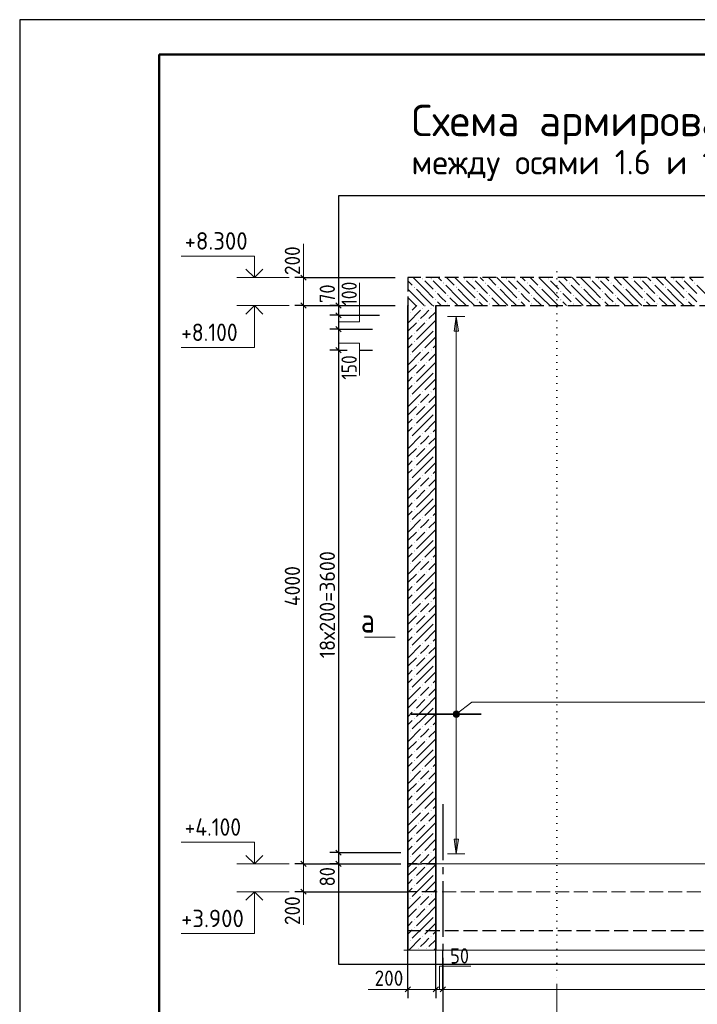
# Model space of a CAD drawing. Header units: millimetres. Extents: x 0 to 50400, y 0 to 35640.
# Tile 2 of 10: x 0 to 11657, y 18708 to 35640. Entities that reach past the tile are written whole.
import ezdxf

# ---------------------------------------------------------------- set-up
doc = ezdxf.new("R2010")
doc.units = ezdxf.units.MM
for name, pattern in [('______2', [324, 240, -84]), ('______5', [1320, 960, -120, 120, -120]), ('______9', [120, 0, -120])]:
    doc.linetypes.add(name, pattern=pattern)
for name, color, linetype, lineweight in [('Standard', 7, 'Continuous', 25), ('Высотные отметки', 7, 'Continuous', 25), ('ЖБ Перекрытие верхний уровень', 7, 'Continuous', 35), ('ЖБ Стена верхний уровень', 7, 'Continuous', 35), ('Заголовок чертежа', 7, 'Continuous', 25), ('Общий02', 7, 'Continuous', 18), ('Позиционная метка линия выноска', 7, 'Continuous', 13), ('Размерная линия_ общее', 7, 'Continuous', 13), ('Сечения символ', 7, 'Continuous', 25)]:
    doc.layers.add(name, color=color, linetype=linetype, lineweight=lineweight)
doc.layers.add('Оси', color=7, linetype='______5', true_color=0x656565)
doc.layers.add('Стена ДОП П-обр. неравн', color=7, linetype='Continuous', true_color=0xa0a0a0)
doc.layers.add('Размерная выноска', color=7, linetype='Continuous')
doc.styles.add('ISOCPEUR', font='txt')

msp = doc.modelspace()

# ---------------------------------------------------------------- hatches: boundary and pattern name
at = {"layer": 'ЖБ Перекрытие верхний уровень', "linetype": 'Continuous', "lineweight": 18, "transparency": 33554687}
for points in [[(6926, 31183), (6933, 31191), (6941, 31183), (6933, 31175)], [(7070, 31183), (7077, 31191), (7085, 31183), (7077, 31175)], [(7646, 31183), (7653, 31191), (7661, 31183), (7653, 31175)], [(7790, 31183), (7797, 31191), (7805, 31183), (7797, 31175)], [(8366, 31183), (8373, 31191), (8381, 31183), (8373, 31175)], [(8510, 31183), (8517, 31191), (8525, 31183), (8517, 31175)], [(9086, 31183), (9093, 31191), (9101, 31183), (9093, 31175)], [(9230, 31183), (9237, 31191), (9245, 31183), (9237, 31175)], [(9806, 31183), (9813, 31191), (9821, 31183), (9813, 31175)], [(9950, 31183), (9957, 31191), (9965, 31183), (9957, 31175)], [(10526, 31183), (10533, 31191), (10541, 31183), (10533, 31175)], [(10670, 31183), (10677, 31191), (10685, 31183), (10677, 31175)], [(11246, 31183), (11253, 31191), (11261, 31183), (11253, 31175)], [(11390, 31183), (11397, 31191), (11405, 31183), (11397, 31175)], [(6782, 31039), (6789, 31047), (6797, 31039), (6789, 31031)], [(7286, 31111), (7293, 31119), (7301, 31111), (7293, 31103)], [(7502, 31039), (7509, 31047), (7517, 31039), (7509, 31031)], [(8006, 31111), (8013, 31119), (8021, 31111), (8013, 31103)], [(8222, 31039), (8229, 31047), (8237, 31039), (8229, 31031)], [(8726, 31111), (8733, 31119), (8741, 31111), (8733, 31103)], [(8942, 31039), (8949, 31047), (8957, 31039), (8949, 31031)], [(9446, 31111), (9453, 31119), (9461, 31111), (9453, 31103)], [(9662, 31039), (9669, 31047), (9677, 31039), (9669, 31031)], [(10166, 31111), (10173, 31119), (10181, 31111), (10173, 31103)], [(10382, 31039), (10389, 31047), (10397, 31039), (10389, 31031)], [(10886, 31111), (10893, 31119), (10901, 31111), (10893, 31103)], [(11102, 31039), (11109, 31047), (11117, 31039), (11109, 31031)], [(11606, 31111), (11613, 31119), (11621, 31111), (11613, 31103)], [(7142, 30967), (7149, 30975), (7157, 30967), (7149, 30959)], [(7142, 30823), (7149, 30831), (7157, 30823), (7149, 30815)], [(7358, 30895), (7365, 30903), (7373, 30895), (7365, 30887)], [(7862, 30967), (7869, 30975), (7877, 30967), (7869, 30959)], [(7862, 30823), (7869, 30831), (7877, 30823), (7869, 30815)], [(8078, 30895), (8085, 30903), (8093, 30895), (8085, 30887)], [(8582, 30967), (8589, 30975), (8597, 30967), (8589, 30959)], [(8582, 30823), (8589, 30831), (8597, 30823), (8589, 30815)], [(8798, 30895), (8805, 30903), (8813, 30895), (8805, 30887)], [(9302, 30967), (9309, 30975), (9317, 30967), (9309, 30959)], [(9302, 30823), (9309, 30831), (9317, 30823), (9309, 30815)], [(9518, 30895), (9525, 30903), (9533, 30895), (9525, 30887)], [(10022, 30967), (10029, 30975), (10037, 30967), (10029, 30959)], [(10022, 30823), (10029, 30831), (10037, 30823), (10029, 30815)], [(10238, 30895), (10245, 30903), (10253, 30895), (10245, 30887)], [(10742, 30967), (10749, 30975), (10757, 30967), (10749, 30959)], [(10742, 30823), (10749, 30831), (10757, 30823), (10749, 30815)], [(10958, 30895), (10965, 30903), (10973, 30895), (10965, 30887)], [(11462, 30967), (11469, 30975), (11477, 30967), (11469, 30959)], [(11462, 30823), (11469, 30831), (11477, 30823), (11469, 30815)], [(7358, 30751), (7365, 30759), (7373, 30751), (7365, 30743)], [(8078, 30751), (8085, 30759), (8093, 30751), (8085, 30743)], [(8798, 30751), (8805, 30759), (8813, 30751), (8805, 30743)], [(9518, 30751), (9525, 30759), (9533, 30751), (9525, 30743)], [(10238, 30751), (10245, 30759), (10253, 30751), (10245, 30743)], [(10958, 30751), (10965, 30759), (10973, 30751), (10965, 30743)]]:
    msp.add_hatch(color=7, dxfattribs=at).paths.add_polyline_path(points, flags=16)
at = {"layer": 'ЖБ Стена верхний уровень', "linetype": 'Continuous', "lineweight": 18, "transparency": 33554687}
for points in [[(6927, 30679), (6933, 30685), (6939, 30679), (6933, 30673)], [(7071, 30679), (7077, 30685), (7083, 30679), (7077, 30673)], [(6711, 30607), (6717, 30613), (6723, 30607), (6717, 30601)], [(6855, 30463), (6861, 30469), (6867, 30463), (6861, 30457)], [(6999, 30463), (7005, 30469), (7011, 30463), (7005, 30457)], [(7143, 30319), (7149, 30325), (7155, 30319), (7149, 30313)], [(6783, 30247), (6789, 30253), (6795, 30247), (6789, 30241)], [(6783, 30103), (6789, 30109), (6795, 30103), (6789, 30097)], [(6711, 29887), (6717, 29893), (6723, 29887), (6717, 29881)], [(6927, 29959), (6933, 29965), (6939, 29959), (6933, 29953)], [(7071, 29959), (7077, 29965), (7083, 29959), (7077, 29953)], [(6855, 29743), (6861, 29749), (6867, 29743), (6861, 29737)], [(6999, 29743), (7005, 29749), (7011, 29743), (7005, 29737)], [(6783, 29527), (6789, 29533), (6795, 29527), (6789, 29521)], [(7143, 29599), (7149, 29605), (7155, 29599), (7149, 29593)], [(6783, 29383), (6789, 29389), (6795, 29383), (6789, 29377)], [(6711, 29167), (6717, 29173), (6723, 29167), (6717, 29161)], [(6927, 29239), (6933, 29245), (6939, 29239), (6933, 29233)], [(7071, 29239), (7077, 29245), (7083, 29239), (7077, 29233)], [(6855, 29023), (6861, 29029), (6867, 29023), (6861, 29017)], [(6999, 29023), (7005, 29029), (7011, 29023), (7005, 29017)], [(6783, 28807), (6789, 28813), (6795, 28807), (6789, 28801)], [(7143, 28879), (7149, 28885), (7155, 28879), (7149, 28873)], [(6783, 28663), (6789, 28669), (6795, 28663), (6789, 28657)], [(6711, 28447), (6717, 28453), (6723, 28447), (6717, 28441)], [(6927, 28519), (6933, 28525), (6939, 28519), (6933, 28513)], [(7071, 28519), (7077, 28525), (7083, 28519), (7077, 28513)], [(6855, 28303), (6861, 28309), (6867, 28303), (6861, 28297)], [(6999, 28303), (7005, 28309), (7011, 28303), (7005, 28297)], [(7143, 28159), (7149, 28165), (7155, 28159), (7149, 28153)], [(6783, 28087), (6789, 28093), (6795, 28087), (6789, 28081)], [(6783, 27943), (6789, 27949), (6795, 27943), (6789, 27937)], [(6927, 27799), (6933, 27805), (6939, 27799), (6933, 27793)], [(7071, 27799), (7077, 27805), (7083, 27799), (7077, 27793)], [(6711, 27727), (6717, 27733), (6723, 27727), (6717, 27721)], [(6855, 27583), (6861, 27589), (6867, 27583), (6861, 27577)], [(6999, 27583), (7005, 27589), (7011, 27583), (7005, 27577)], [(7143, 27439), (7149, 27445), (7155, 27439), (7149, 27433)], [(6783, 27367), (6789, 27373), (6795, 27367), (6789, 27361)], [(6783, 27223), (6789, 27229), (6795, 27223), (6789, 27217)], [(6711, 27007), (6717, 27013), (6723, 27007), (6717, 27001)], [(6927, 27079), (6933, 27085), (6939, 27079), (6933, 27073)], [(7071, 27079), (7077, 27085), (7083, 27079), (7077, 27073)], [(6855, 26863), (6861, 26869), (6867, 26863), (6861, 26857)], [(6999, 26863), (7005, 26869), (7011, 26863), (7005, 26857)], [(6783, 26647), (6789, 26653), (6795, 26647), (6789, 26641)], [(7143, 26719), (7149, 26725), (7155, 26719), (7149, 26713)], [(6783, 26503), (6789, 26509), (6795, 26503), (6789, 26497)], [(6711, 26287), (6717, 26293), (6723, 26287), (6717, 26281)], [(6927, 26359), (6933, 26365), (6939, 26359), (6933, 26353)], [(7071, 26359), (7077, 26365), (7083, 26359), (7077, 26353)], [(6855, 26143), (6861, 26149), (6867, 26143), (6861, 26137)], [(6999, 26143), (7005, 26149), (7011, 26143), (7005, 26137)], [(6783, 25927), (6789, 25933), (6795, 25927), (6789, 25921)], [(7143, 25999), (7149, 26005), (7155, 25999), (7149, 25993)], [(6783, 25783), (6789, 25789), (6795, 25783), (6789, 25777)], [(6711, 25567), (6717, 25573), (6723, 25567), (6717, 25561)], [(6927, 25639), (6933, 25645), (6939, 25639), (6933, 25633)], [(7071, 25639), (7077, 25645), (7083, 25639), (7077, 25633)], [(6855, 25423), (6861, 25429), (6867, 25423), (6861, 25417)], [(6999, 25423), (7005, 25429), (7011, 25423), (7005, 25417)], [(7143, 25279), (7149, 25285), (7155, 25279), (7149, 25273)], [(6783, 25207), (6789, 25213), (6795, 25207), (6789, 25201)], [(6783, 25063), (6789, 25069), (6795, 25063), (6789, 25057)], [(6927, 24919), (6933, 24925), (6939, 24919), (6933, 24913)], [(7071, 24919), (7077, 24925), (7083, 24919), (7077, 24913)], [(6711, 24847), (6717, 24853), (6723, 24847), (6717, 24841)], [(6855, 24703), (6861, 24709), (6867, 24703), (6861, 24697)], [(6999, 24703), (7005, 24709), (7011, 24703), (7005, 24697)], [(7143, 24559), (7149, 24565), (7155, 24559), (7149, 24553)], [(6783, 24487), (6789, 24493), (6795, 24487), (6789, 24481)], [(6783, 24343), (6789, 24349), (6795, 24343), (6789, 24337)], [(6711, 24127), (6717, 24133), (6723, 24127), (6717, 24121)], [(6927, 24199), (6933, 24205), (6939, 24199), (6933, 24193)], [(7071, 24199), (7077, 24205), (7083, 24199), (7077, 24193)], [(6855, 23983), (6861, 23989), (6867, 23983), (6861, 23977)], [(6999, 23983), (7005, 23989), (7011, 23983), (7005, 23977)], [(6783, 23767), (6789, 23773), (6795, 23767), (6789, 23761)], [(7143, 23839), (7149, 23845), (7155, 23839), (7149, 23833)], [(6783, 23623), (6789, 23629), (6795, 23623), (6789, 23617)], [(6711, 23407), (6717, 23413), (6723, 23407), (6717, 23401)], [(6927, 23479), (6933, 23485), (6939, 23479), (6933, 23473)], [(7071, 23479), (7077, 23485), (7083, 23479), (7077, 23473)], [(6855, 23263), (6861, 23269), (6867, 23263), (6861, 23257)], [(6999, 23263), (7005, 23269), (7011, 23263), (7005, 23257)], [(6783, 23047), (6789, 23053), (6795, 23047), (6789, 23041)], [(7143, 23119), (7149, 23125), (7155, 23119), (7149, 23113)], [(6783, 22903), (6789, 22909), (6795, 22903), (6789, 22897)], [(6711, 22687), (6717, 22693), (6723, 22687), (6717, 22681)], [(6927, 22759), (6933, 22765), (6939, 22759), (6933, 22753)], [(7071, 22759), (7077, 22765), (7083, 22759), (7077, 22753)], [(6855, 22543), (6861, 22549), (6867, 22543), (6861, 22537)], [(6999, 22543), (7005, 22549), (7011, 22543), (7005, 22537)], [(7143, 22399), (7149, 22405), (7155, 22399), (7149, 22393)], [(6783, 22327), (6789, 22333), (6795, 22327), (6789, 22321)], [(6783, 22183), (6789, 22189), (6795, 22183), (6789, 22177)], [(6927, 22039), (6933, 22045), (6939, 22039), (6933, 22033)], [(7071, 22039), (7077, 22045), (7083, 22039), (7077, 22033)], [(6711, 21967), (6717, 21973), (6723, 21967), (6717, 21961)], [(6855, 21823), (6861, 21829), (6867, 21823), (6861, 21817)], [(6999, 21823), (7005, 21829), (7011, 21823), (7005, 21817)], [(7143, 21679), (7149, 21685), (7155, 21679), (7149, 21673)], [(6783, 21607), (6789, 21613), (6795, 21607), (6789, 21601)], [(6783, 21463), (6789, 21469), (6795, 21463), (6789, 21457)], [(6711, 21247), (6717, 21253), (6723, 21247), (6717, 21241)], [(6927, 21319), (6933, 21325), (6939, 21319), (6933, 21313)], [(7071, 21319), (7077, 21325), (7083, 21319), (7077, 21313)], [(6855, 21103), (6861, 21109), (6867, 21103), (6861, 21097)], [(6999, 21103), (7005, 21109), (7011, 21103), (7005, 21097)], [(6783, 20887), (6789, 20893), (6795, 20887), (6789, 20881)], [(7143, 20959), (7149, 20965), (7155, 20959), (7149, 20953)], [(6783, 20743), (6789, 20749), (6795, 20743), (6789, 20737)], [(6711, 20527), (6717, 20533), (6723, 20527), (6717, 20521)], [(6927, 20599), (6933, 20605), (6939, 20599), (6933, 20593)], [(7071, 20599), (7077, 20605), (7083, 20599), (7077, 20593)], [(6855, 20383), (6861, 20389), (6867, 20383), (6861, 20377)], [(6999, 20383), (7005, 20389), (7011, 20383), (7005, 20377)], [(6783, 20167), (6789, 20173), (6795, 20167), (6789, 20161)], [(7143, 20239), (7149, 20245), (7155, 20239), (7149, 20233)], [(6783, 20023), (6789, 20029), (6795, 20023), (6789, 20017)], [(6711, 19807), (6717, 19813), (6723, 19807), (6717, 19801)], [(6927, 19879), (6933, 19885), (6939, 19879), (6933, 19873)], [(7071, 19879), (7077, 19885), (7083, 19879), (7077, 19873)], [(6855, 19663), (6861, 19669), (6867, 19663), (6861, 19657)], [(6999, 19663), (7005, 19669), (7011, 19663), (7005, 19657)]]:
    msp.add_hatch(color=7, dxfattribs=at).paths.add_polyline_path(points, flags=16)
at = {"layer": 'Общий02', "linetype": 'Continuous', "lineweight": 13, "transparency": 33554687}
msp.add_hatch(color=7, dxfattribs=at).paths.add_polyline_path([(7474, 30285), (7510, 30536), (7546, 30285)], flags=16)
msp.add_hatch(color=7, dxfattribs=at).paths.add_polyline_path([(7474, 21549), (7510, 21297), (7546, 21549)])
at = {"layer": 'Позиционная метка линия выноска', "linetype": 'Continuous', "lineweight": 13, "transparency": 33554687}
for points in [[(7517, 23643), (7460, 23716), (7457, 23689)], [(7543, 23654), (7476, 23739), (7460, 23716)], [(7543, 23654), (7460, 23716), (7517, 23643)], [(7560, 23677), (7502, 23750), (7476, 23739)], [(7560, 23677), (7476, 23739), (7543, 23654)], [(7563, 23704), (7530, 23746), (7502, 23750)], [(7563, 23704), (7502, 23750), (7560, 23677)], [(7530, 23746), (7563, 23704), (7552, 23730)], [(7517, 23643), (7457, 23689), (7490, 23647)], [(7490, 23647), (7457, 23689), (7467, 23663)]]:
    msp.add_hatch(color=7, dxfattribs=at).paths.add_polyline_path(points)

# ---------------------------------------------------------------- linework, layer by layer
at = {"layer": 'Standard', "color": 7, "linetype": 'Continuous', "lineweight": 25, "transparency": 33554687}
for p, q in [((2400, 35040), (2400, 1270)), ((5439, 30769), (5529, 30679)), ((5439, 30601), (5529, 30511)), ((5439, 30361), (5529, 30271)), ((5439, 30001), (5529, 29911)), ((5439, 21361), (5529, 21271)), ((5439, 21169), (5529, 21079)), ((6634, 18920), (6724, 19010)), ((7114, 18920), (7204, 19010)), ((7234, 18920), (7324, 19010))]:
    msp.add_line(p, q, dxfattribs=at)
at = {"layer": 'Standard', "color": 7, "linetype": 'Continuous', "lineweight": -3, "transparency": 33554687}
for p, q in [((5484, 30724), (5334, 30724)), ((5484, 30724), (5634, 30724)), ((5484, 30724), (5496, 30724)), ((5839, 30724), (6342, 30724)), ((5484, 30556), (5334, 30556)), ((5484, 30556), (5634, 30556)), ((5484, 30316), (5334, 30316)), ((5484, 30316), (5634, 30316)), ((5484, 29956), (5334, 29956)), ((5484, 29956), (5634, 29956)), ((5484, 29956), (5495, 29956)), ((5838, 29956), (6070, 29956)), ((5484, 21316), (5334, 21316)), ((5484, 21316), (5634, 21316)), ((5484, 21316), (6559, 21316)), ((5484, 21124), (5334, 21124)), ((5484, 21124), (5634, 21124)), ((5484, 21124), (6559, 21124)), ((6679, 18965), (6679, 19115)), ((6679, 18965), (6679, 18815)), ((7159, 18965), (7159, 19115)), ((7159, 18965), (7159, 18815)), ((7279, 18965), (7279, 19115)), ((7279, 18965), (7279, 18815))]:
    msp.add_line(p, q, dxfattribs=at)
at = {"layer": 'Standard', "color": 7, "linetype": 'Continuous', "lineweight": 13, "transparency": 33554687}
for p, q in [((5484, 30724), (5484, 30814)), ((5484, 30316), (5484, 29956)), ((5484, 29956), (5484, 21316)), ((5484, 21316), (5484, 21124)), ((5484, 21124), (5484, 21034)), ((6679, 18965), (6589, 18965)), ((6679, 18965), (7159, 18965)), ((7159, 18965), (7279, 18965)), ((7279, 18965), (16879, 18965))]:
    msp.add_line(p, q, dxfattribs=at)
at = {"layer": 'Standard', "color": 7, "linetype": 'Continuous', "lineweight": 25, "transparency": 33554687}
msp.add_lwpolyline([(0, 0), (50400, 0), (50400, 35640), (0, 35640), (0, 0)], close=True, dxfattribs=at)
at = {"layer": 'Standard', "color": 7, "linetype": 'Continuous', "lineweight": 13, "transparency": 33554687}
for points in [[(50400, 35640), (0, 35640), (0, 0), (50400, 0), (50400, 35640)], [(5484, 30724), (5484, 30642), (5484, 30642), (5484, 30631), (5484, 30631), (5484, 30556)], [(5484, 30556), (5484, 30472), (5484, 30472), (5484, 30316)]]:
    msp.add_lwpolyline(points, dxfattribs=at)
at = {"layer": 'Standard', "color": 7, "linetype": 'Continuous', "lineweight": 50, "transparency": 33554687}
msp.add_lwpolyline([(2400, 35040), (49800, 35040), (49800, 600), (2400, 600), (2400, 35040)], close=True, dxfattribs=at)
at = {"layer": 'Standard', "color": 254, "linetype": 'Continuous', "lineweight": -3, "true_color": 0xc4c4ff, "transparency": 33554687}
msp.add_lwpolyline([(5487, 19398), (23991, 19398), (23991, 32611), (5487, 32611), (5487, 19398)], dxfattribs=at)
at = {"layer": 'Standard', "color": 7, "linetype": 'Continuous', "lineweight": -3, "transparency": 33554687}
for points in [[(5484, 30556), (5512, 30556), (5512, 30556), (6190, 30556)], [(5484, 30316), (5581, 30316), (5581, 30316), (6070, 30316)], [(7159, 18965), (7159, 18985), (7159, 18985), (7159, 18985), (7159, 18985), (7159, 18985), (7159, 18985), (7159, 19308), (7159, 19308), (7159, 19396), (7159, 19396), (7159, 20063)], [(6679, 18965), (6679, 18985), (6679, 18985), (6679, 18985), (6679, 18985), (6679, 18985), (6679, 18985), (6679, 19166), (6679, 19166), (6679, 19216), (6679, 19216), (6679, 19633)], [(7279, 18965), (7279, 18985), (7279, 18985), (7279, 18985), (7279, 18985), (7279, 18985), (7279, 18985), (7279, 19344), (7279, 19344), (7279, 19441), (7279, 19441), (7279, 19633)]]:
    msp.add_lwpolyline(points, dxfattribs=at)
at = {"layer": 'Высотные отметки', "color": 7, "linetype": 'Continuous', "lineweight": 35, "transparency": 33554687}
for p, q in [((4037, 31204), (3892, 31349)), ((4037, 31204), (3892, 31349)), ((4037, 31204), (4183, 31349)), ((4037, 31204), (4183, 31349)), ((4037, 30724), (3892, 30578)), ((4037, 30724), (3892, 30578)), ((4037, 30724), (4183, 30578)), ((4037, 30724), (4183, 30578)), ((4037, 21124), (3892, 21269)), ((4037, 21124), (3892, 21269)), ((4037, 21124), (4183, 21269)), ((4037, 21124), (4183, 21269)), ((4037, 20644), (3892, 20498)), ((4037, 20644), (3892, 20498)), ((4037, 20644), (4183, 20498)), ((4037, 20644), (4183, 20498))]:
    msp.add_line(p, q, dxfattribs=at)
at = {"layer": 'Высотные отметки', "color": 7, "linetype": 'Continuous', "lineweight": 13, "transparency": 33554687}
for p, q in [((4637, 31204), (3737, 31204)), ((4637, 31204), (3737, 31204)), ((4637, 30724), (3737, 30724)), ((4637, 30724), (3737, 30724)), ((4637, 21124), (3737, 21124)), ((4637, 21124), (3737, 21124)), ((4637, 20644), (3737, 20644)), ((4637, 20644), (3737, 20644))]:
    msp.add_line(p, q, dxfattribs=at)
for points in [[(4037, 31204), (4037, 31576), (2777, 31576)], [(4037, 31204), (4037, 31576), (2777, 31576)], [(4037, 30724), (4037, 30004), (2777, 30004)], [(4037, 30724), (4037, 30004), (2777, 30004)], [(4037, 21124), (4037, 21496), (2777, 21496)], [(4037, 21124), (4037, 21496), (2777, 21496)], [(4037, 20644), (4037, 19924), (2777, 19924)], [(4037, 20644), (4037, 19924), (2777, 19924)]]:
    msp.add_lwpolyline(points, dxfattribs=at)
at = {"layer": 'ЖБ Перекрытие верхний уровень', "color": 7, "linetype": '______2', "lineweight": 25, "transparency": 33554687}
for p, q in [((6679, 31204), (6679, 30724)), ((23751, 31204), (6679, 31204)), ((7159, 30724), (22399, 30724))]:
    msp.add_line(p, q, dxfattribs=at)
at = {"layer": 'ЖБ Перекрытие верхний уровень', "color": 9, "linetype": 'Continuous', "lineweight": 18, "true_color": 0xc7c7c7, "transparency": 33554687}
for p, q in [((6969, 31003), (6768, 31204)), ((7200, 31204), (7257, 31147)), ((7344, 31204), (7473, 31075)), ((7689, 31003), (7488, 31204)), ((7920, 31204), (7977, 31147)), ((8064, 31204), (8193, 31075)), ((8409, 31003), (8208, 31204)), ((8640, 31204), (8697, 31147)), ((8784, 31204), (8913, 31075)), ((9129, 31003), (8928, 31204)), ((9360, 31204), (9417, 31147)), ((9504, 31204), (9633, 31075)), ((9849, 31003), (9648, 31204)), ((10080, 31204), (10137, 31147)), ((10224, 31204), (10353, 31075)), ((10569, 31003), (10368, 31204)), ((10800, 31204), (10857, 31147)), ((10944, 31204), (11073, 31075)), ((11289, 31003), (11088, 31204)), ((11520, 31204), (11577, 31147)), ((6679, 31149), (6753, 31075)), ((6825, 30859), (6679, 31005)), ((6825, 31003), (6969, 30859)), ((6969, 31147), (7113, 31003)), ((6969, 31003), (7113, 30859)), ((7113, 31147), (7329, 30931)), ((7545, 30859), (7329, 31075)), ((7545, 31003), (7689, 30859)), ((7689, 31147), (7833, 31003)), ((7689, 31003), (7833, 30859)), ((7833, 31147), (8049, 30931)), ((8265, 30859), (8049, 31075)), ((8265, 31003), (8409, 30859)), ((8409, 31147), (8553, 31003)), ((8409, 31003), (8553, 30859)), ((8553, 31147), (8769, 30931)), ((8985, 30859), (8769, 31075)), ((8985, 31003), (9129, 30859)), ((9129, 31147), (9273, 31003)), ((9129, 31003), (9273, 30859)), ((9273, 31147), (9489, 30931)), ((9705, 30859), (9489, 31075)), ((9705, 31003), (9849, 30859)), ((9849, 31147), (9993, 31003)), ((9849, 31003), (9993, 30859)), ((9993, 31147), (10209, 30931)), ((10425, 30859), (10209, 31075)), ((10425, 31003), (10569, 30859)), ((10569, 31147), (10713, 31003)), ((10569, 31003), (10713, 30859)), ((10713, 31147), (10929, 30931)), ((11145, 30859), (10929, 31075)), ((11145, 31003), (11289, 30859)), ((11289, 31147), (11433, 31003)), ((11289, 31003), (11433, 30859)), ((11433, 31147), (11649, 30931)), ((11865, 30859), (11649, 31075)), ((6681, 30859), (6816, 30724)), ((6825, 30859), (6960, 30724)), ((6969, 30859), (7104, 30724)), ((7257, 30859), (7185, 30931)), ((7329, 30787), (7257, 30859)), ((7401, 30859), (7536, 30724)), ((7545, 30859), (7680, 30724)), ((7689, 30859), (7824, 30724)), ((7977, 30859), (7905, 30931)), ((8049, 30787), (7977, 30859)), ((8121, 30859), (8256, 30724)), ((8265, 30859), (8400, 30724)), ((8409, 30859), (8544, 30724)), ((8697, 30859), (8625, 30931)), ((8769, 30787), (8697, 30859)), ((8841, 30859), (8976, 30724)), ((8985, 30859), (9120, 30724)), ((9129, 30859), (9264, 30724)), ((9417, 30859), (9345, 30931)), ((9489, 30787), (9417, 30859)), ((9561, 30859), (9696, 30724)), ((9705, 30859), (9840, 30724)), ((9849, 30859), (9984, 30724)), ((10137, 30859), (10065, 30931)), ((10209, 30787), (10137, 30859)), ((10281, 30859), (10416, 30724)), ((10425, 30859), (10560, 30724)), ((10569, 30859), (10704, 30724)), ((10857, 30859), (10785, 30931)), ((10929, 30787), (10857, 30859)), ((11001, 30859), (11136, 30724)), ((11145, 30859), (11280, 30724)), ((11289, 30859), (11424, 30724)), ((11577, 30859), (11505, 30931)), ((11649, 30787), (11577, 30859)), ((7185, 30787), (7248, 30724)), ((7905, 30787), (7968, 30724)), ((8625, 30787), (8688, 30724)), ((9345, 30787), (9408, 30724)), ((10065, 30787), (10128, 30724)), ((10785, 30787), (10848, 30724)), ((11505, 30787), (11568, 30724))]:
    msp.add_line(p, q, dxfattribs=at)
at = {"layer": 'ЖБ Перекрытие верхний уровень', "color": 253, "linetype": '______2', "lineweight": -3, "true_color": 0xababab, "transparency": 33554687}
for p, q in [((7159, 21124), (6679, 21124)), ((7159, 20644), (6679, 20644)), ((23751, 19972), (6679, 19972))]:
    msp.add_line(p, q, dxfattribs=at)
at = {"layer": 'ЖБ Перекрытие верхний уровень', "color": 7, "linetype": '______2', "lineweight": 18, "transparency": 33554687}
for p, q in [((18847, 21124), (7159, 21124)), ((18199, 20644), (7159, 20644))]:
    msp.add_line(p, q, dxfattribs=at)
at = {"layer": 'ЖБ Стена верхний уровень', "color": 251, "linetype": 'Continuous', "lineweight": 18, "true_color": 0x494949, "transparency": 33554687}
for p, q in [((6690, 30724), (6679, 30713)), ((6834, 30724), (6753, 30643)), ((6978, 30724), (6969, 30715)), ((7122, 30724), (7113, 30715)), ((6681, 30571), (6679, 30569)), ((6897, 30643), (6681, 30427)), ((6897, 30499), (6969, 30571)), ((6969, 30571), (7041, 30643)), ((7159, 30617), (7041, 30499)), ((6825, 30427), (6679, 30281)), ((6969, 30427), (6825, 30283)), ((6969, 30283), (7159, 30473)), ((6681, 30139), (6753, 30211)), ((6969, 30283), (6825, 30139)), ((7113, 30283), (6969, 30139)), ((7113, 30139), (7159, 30185)), ((6679, 30137), (6681, 30139)), ((6753, 30067), (6679, 29993)), ((6969, 30139), (6753, 29923)), ((7113, 30139), (6969, 29995)), ((7159, 30041), (7113, 29995)), ((6681, 29851), (6679, 29849)), ((6897, 29923), (6681, 29707)), ((6897, 29779), (6969, 29851)), ((6969, 29851), (7041, 29923)), ((7159, 29897), (7041, 29779)), ((6825, 29707), (6679, 29561)), ((6969, 29707), (6825, 29563)), ((6969, 29563), (7159, 29753)), ((6681, 29419), (6753, 29491)), ((6969, 29563), (6825, 29419)), ((7113, 29563), (6969, 29419)), ((7113, 29419), (7159, 29465)), ((6679, 29417), (6681, 29419)), ((6753, 29347), (6679, 29273)), ((6969, 29419), (6753, 29203)), ((7113, 29419), (6969, 29275)), ((7159, 29321), (7113, 29275)), ((6681, 29131), (6679, 29129)), ((6897, 29203), (6681, 28987)), ((6897, 29059), (6969, 29131)), ((6969, 29131), (7041, 29203)), ((7159, 29177), (7041, 29059)), ((6825, 28987), (6679, 28841)), ((6969, 28987), (6825, 28843)), ((6969, 28843), (7159, 29033)), ((6969, 28843), (6825, 28699)), ((7113, 28843), (6969, 28699)), ((6679, 28697), (6681, 28699)), ((6753, 28627), (6679, 28553)), ((6681, 28699), (6753, 28771)), ((6969, 28699), (6753, 28483)), ((7113, 28699), (6969, 28555)), ((7113, 28699), (7159, 28745)), ((6897, 28483), (6681, 28267)), ((6969, 28411), (7041, 28483)), ((7159, 28457), (7041, 28339)), ((7159, 28601), (7113, 28555)), ((6681, 28411), (6679, 28409)), ((6897, 28339), (6969, 28411)), ((6969, 28123), (7159, 28313)), ((6825, 28267), (6679, 28121)), ((6969, 28267), (6825, 28123)), ((6969, 28123), (6825, 27979)), ((7113, 28123), (6969, 27979)), ((6679, 27977), (6681, 27979)), ((6681, 27979), (6753, 28051)), ((6969, 27979), (6753, 27763)), ((7113, 27979), (6969, 27835)), ((7113, 27979), (7159, 28025)), ((6753, 27907), (6679, 27833)), ((7159, 27881), (7113, 27835)), ((6681, 27691), (6679, 27689)), ((6897, 27763), (6681, 27547)), ((6897, 27619), (6969, 27691)), ((6969, 27691), (7041, 27763)), ((7159, 27737), (7041, 27619)), ((6825, 27547), (6679, 27401)), ((6969, 27547), (6825, 27403)), ((6969, 27403), (7159, 27593)), ((6681, 27259), (6753, 27331)), ((6969, 27403), (6825, 27259)), ((7113, 27403), (6969, 27259)), ((7113, 27259), (7159, 27305)), ((6679, 27257), (6681, 27259)), ((6753, 27187), (6679, 27113)), ((6969, 27259), (6753, 27043)), ((7113, 27259), (6969, 27115)), ((7159, 27161), (7113, 27115)), ((6681, 26971), (6679, 26969)), ((6897, 27043), (6681, 26827)), ((6897, 26899), (6969, 26971)), ((6969, 26971), (7041, 27043)), ((7159, 27017), (7041, 26899)), ((6825, 26827), (6679, 26681)), ((6969, 26827), (6825, 26683)), ((6969, 26683), (7159, 26873)), ((6681, 26539), (6753, 26611)), ((6969, 26683), (6825, 26539)), ((7113, 26683), (6969, 26539)), ((7113, 26539), (7159, 26585)), ((6679, 26537), (6681, 26539)), ((6753, 26467), (6679, 26393)), ((6969, 26539), (6753, 26323)), ((7113, 26539), (6969, 26395)), ((7159, 26441), (7113, 26395)), ((6681, 26251), (6679, 26249)), ((6897, 26323), (6681, 26107)), ((6897, 26179), (6969, 26251)), ((6969, 26251), (7041, 26323)), ((7159, 26297), (7041, 26179)), ((6825, 26107), (6679, 25961)), ((6969, 26107), (6825, 25963)), ((6969, 25963), (7159, 26153)), ((6969, 25963), (6825, 25819)), ((7113, 25963), (6969, 25819)), ((6679, 25817), (6681, 25819)), ((6753, 25747), (6679, 25673)), ((6681, 25819), (6753, 25891)), ((6969, 25819), (6753, 25603)), ((7113, 25819), (6969, 25675)), ((7113, 25819), (7159, 25865)), ((6897, 25603), (6681, 25387)), ((6969, 25531), (7041, 25603)), ((7159, 25577), (7041, 25459)), ((7159, 25721), (7113, 25675)), ((6681, 25531), (6679, 25529)), ((6897, 25459), (6969, 25531)), ((6969, 25243), (7159, 25433)), ((6825, 25387), (6679, 25241)), ((6969, 25387), (6825, 25243)), ((6969, 25243), (6825, 25099)), ((7113, 25243), (6969, 25099)), ((6679, 25097), (6681, 25099)), ((6681, 25099), (6753, 25171)), ((6969, 25099), (6753, 24883)), ((7113, 25099), (6969, 24955)), ((7113, 25099), (7159, 25145)), ((6753, 25027), (6679, 24953)), ((7159, 25001), (7113, 24955)), ((6681, 24811), (6679, 24809)), ((6897, 24883), (6681, 24667)), ((6897, 24739), (6969, 24811)), ((6969, 24811), (7041, 24883)), ((7159, 24857), (7041, 24739)), ((6825, 24667), (6679, 24521)), ((6969, 24667), (6825, 24523)), ((6969, 24523), (7159, 24713)), ((6681, 24379), (6753, 24451)), ((6969, 24523), (6825, 24379)), ((7113, 24523), (6969, 24379)), ((7113, 24379), (7159, 24425)), ((6679, 24377), (6681, 24379)), ((6753, 24307), (6679, 24233)), ((6969, 24379), (6753, 24163)), ((7113, 24379), (6969, 24235)), ((7159, 24281), (7113, 24235)), ((6681, 24091), (6679, 24089)), ((6897, 24163), (6681, 23947)), ((6897, 24019), (6969, 24091)), ((6969, 24091), (7041, 24163)), ((7159, 24137), (7041, 24019)), ((6825, 23947), (6679, 23801)), ((6969, 23947), (6825, 23803)), ((6969, 23803), (7159, 23993)), ((6681, 23659), (6753, 23731)), ((6969, 23803), (6825, 23659)), ((7113, 23803), (6969, 23659)), ((6679, 23657), (6681, 23659)), ((6753, 23587), (6679, 23513)), ((6969, 23659), (6753, 23443)), ((7113, 23659), (6969, 23515)), ((7113, 23659), (7159, 23705)), ((7159, 23561), (7113, 23515)), ((6681, 23371), (6679, 23369)), ((6897, 23443), (6681, 23227)), ((6897, 23299), (6969, 23371)), ((6969, 23371), (7041, 23443)), ((7159, 23417), (7041, 23299)), ((6825, 23227), (6679, 23081)), ((6969, 23227), (6825, 23083)), ((6969, 23083), (7159, 23273)), ((6969, 23083), (6825, 22939)), ((7113, 23083), (6969, 22939)), ((6679, 22937), (6681, 22939)), ((6753, 22867), (6679, 22793)), ((6681, 22939), (6753, 23011)), ((6969, 22939), (6753, 22723)), ((7113, 22939), (6969, 22795)), ((7113, 22939), (7159, 22985)), ((6897, 22723), (6681, 22507)), ((6969, 22651), (7041, 22723)), ((7159, 22697), (7041, 22579)), ((7159, 22841), (7113, 22795)), ((6681, 22651), (6679, 22649)), ((6897, 22579), (6969, 22651)), ((6969, 22363), (7159, 22553)), ((6825, 22507), (6679, 22361)), ((6969, 22507), (6825, 22363)), ((6969, 22363), (6825, 22219)), ((7113, 22363), (6969, 22219)), ((6679, 22217), (6681, 22219)), ((6681, 22219), (6753, 22291)), ((6969, 22219), (6753, 22003)), ((7113, 22219), (6969, 22075)), ((7113, 22219), (7159, 22265)), ((6753, 22147), (6679, 22073)), ((7159, 22121), (7113, 22075)), ((6681, 21931), (6679, 21929)), ((6897, 22003), (6681, 21787)), ((6897, 21859), (6969, 21931)), ((6969, 21931), (7041, 22003)), ((7159, 21977), (7041, 21859)), ((6825, 21787), (6679, 21641)), ((6969, 21787), (6825, 21643)), ((6969, 21643), (7159, 21833)), ((6681, 21499), (6753, 21571)), ((6969, 21643), (6825, 21499)), ((7113, 21643), (6969, 21499)), ((7113, 21499), (7159, 21545)), ((6679, 21497), (6681, 21499)), ((6753, 21427), (6679, 21353)), ((6969, 21499), (6753, 21283)), ((7113, 21499), (6969, 21355)), ((7159, 21401), (7113, 21355)), ((6681, 21211), (6679, 21209)), ((6897, 21283), (6738, 21124)), ((6897, 21139), (6969, 21211)), ((6969, 21211), (7041, 21283)), ((7159, 21257), (7041, 21139)), ((6825, 21067), (6679, 20921)), ((6738, 21124), (6681, 21067)), ((6969, 21067), (6825, 20923)), ((6969, 20923), (7159, 21113)), ((6681, 20779), (6753, 20851)), ((6969, 20923), (6825, 20779)), ((7113, 20923), (6969, 20779)), ((6679, 20777), (6681, 20779)), ((6753, 20707), (6679, 20633)), ((6969, 20779), (6753, 20563)), ((7113, 20779), (6969, 20635)), ((7113, 20779), (7159, 20825)), ((7159, 20681), (7113, 20635)), ((6681, 20491), (6679, 20489)), ((6897, 20563), (6681, 20347)), ((6897, 20419), (6969, 20491)), ((6969, 20491), (7041, 20563)), ((7159, 20537), (7041, 20419)), ((6825, 20347), (6679, 20201)), ((6969, 20347), (6825, 20203)), ((6969, 20203), (7159, 20393)), ((6969, 20203), (6825, 20059)), ((7113, 20203), (6969, 20059)), ((6679, 20057), (6681, 20059)), ((6753, 19987), (6679, 19913)), ((6681, 20059), (6753, 20131)), ((6969, 20059), (6753, 19843)), ((7113, 20059), (6969, 19915)), ((7113, 20059), (7159, 20105)), ((6897, 19843), (6693, 19638)), ((6969, 19771), (7041, 19843)), ((7159, 19817), (7041, 19699)), ((7159, 19961), (7113, 19915)), ((6681, 19771), (6679, 19769)), ((6897, 19699), (6969, 19771)), ((7125, 19638), (7159, 19673))]:
    msp.add_line(p, q, dxfattribs=at)
at = {"layer": 'ЖБ Стена верхний уровень', "color": 7, "linetype": 'Continuous', "lineweight": 35, "transparency": 33554687}
for p, q in [((6679, 30724), (6679, 21124)), ((7159, 21124), (7159, 30724)), ((6679, 21124), (6679, 19638)), ((7159, 19638), (7159, 21124))]:
    msp.add_line(p, q, dxfattribs=at)
at = {"layer": 'ЖБ Стена верхний уровень', "color": 253, "linetype": '______2', "lineweight": -3, "true_color": 0xababab, "transparency": 33554687}
for p, q in [((4952, 21124), (5748, 21124)), ((6679, 21124), (7159, 21124)), ((6679, 21124), (7159, 21124)), ((6679, 21124), (7159, 21124)), ((6679, 21124), (7159, 21124))]:
    msp.add_line(p, q, dxfattribs=at)
at = {"layer": 'ЖБ Стена верхний уровень', "color": 7, "linetype": 'Continuous', "lineweight": 18, "transparency": 33554687}
msp.add_line((7159, 21124), (18847, 21124), dxfattribs=at)
msp.add_line((7159, 21124), (18847, 21124), dxfattribs=at)
at = {"layer": 'Общий02', "color": 251, "linetype": 'Continuous', "lineweight": 13, "true_color": 0x494949, "transparency": 33554687}
for p, q in [((7660, 30536), (7360, 30536)), ((7474, 30285), (7510, 30536)), ((7510, 30536), (7510, 21297)), ((7510, 30536), (7510, 30536)), ((7510, 30536), (7510, 30536)), ((7510, 30536), (7510, 30536)), ((7510, 30536), (7546, 30285)), ((7546, 30285), (7474, 30285)), ((7510, 30285), (7510, 30267)), ((7546, 21549), (7474, 21549)), ((7474, 21549), (7510, 21297)), ((7510, 21549), (7510, 21567)), ((7510, 21297), (7546, 21549)), ((7660, 21297), (7360, 21297)), ((7510, 21297), (7510, 21297)), ((7510, 21297), (7510, 21297)), ((7510, 21297), (7510, 21297))]:
    msp.add_line(p, q, dxfattribs=at)
at = {"layer": 'Оси', "color": 8, "linetype": '______5', "lineweight": -3, "transparency": 33554687}
msp.add_line((7279, 22147), (7279, 17869), dxfattribs=at)
at = {"layer": 'Позиционная метка линия выноска', "color": 7, "linetype": 'Continuous', "lineweight": 13, "transparency": 33554687}
for p, q in [((5930, 25019), (6458, 25019)), ((7476, 23739), (7476, 23739)), ((7552, 23730), (7552, 23730)), ((7467, 23663), (7467, 23663)), ((7543, 23654), (7543, 23654))]:
    msp.add_line(p, q, dxfattribs=at)
msp.add_lwpolyline([(14833, 23906), (8329, 23906), (7777, 23906), (7510, 23697)], dxfattribs=at)
msp.add_circle((7510, 23697), 54, dxfattribs=at)
at = {"layer": 'Размерная выноска', "color": 7, "linetype": 'Continuous', "lineweight": 13, "transparency": 33554687}
for p, q in [((4883, 31204), (4883, 31785)), ((5484, 30724), (5484, 31122)), ((5846, 30445), (5846, 31113)), ((5484, 30445), (5846, 30445)), ((5484, 30078), (5846, 30078)), ((5846, 30078), (5846, 29519)), ((5484, 21124), (5484, 20740)), ((4883, 20644), (4883, 20075)), ((6607, 19638), (7231, 19638)), ((16111, 19638), (7087, 19638)), ((7222, 18965), (7222, 19361)), ((7222, 19361), (7762, 19361)), ((6679, 18965), (5995, 18965))]:
    msp.add_line(p, q, dxfattribs=at)
at = {"layer": 'Размерная линия_ общее', "color": 7, "linetype": 'Continuous', "lineweight": -3, "transparency": 33554687}
for p, q in [((4883, 31204), (4733, 31204)), ((4883, 31204), (5033, 31204)), ((4883, 31204), (6462, 31204)), ((4883, 30724), (4733, 30724)), ((4883, 30724), (5033, 30724)), ((4883, 30724), (6462, 30724)), ((4883, 21124), (4733, 21124)), ((4883, 21124), (5033, 21124)), ((4883, 21124), (5916, 21124)), ((4883, 20644), (4733, 20644)), ((4883, 20644), (5033, 20644)), ((4883, 20644), (6679, 20644))]:
    msp.add_line(p, q, dxfattribs=at)
at = {"layer": 'Размерная линия_ общее', "color": 7, "linetype": 'Continuous', "lineweight": 25, "transparency": 33554687}
for p, q in [((4838, 31249), (4928, 31159)), ((4838, 30769), (4928, 30679)), ((4838, 21169), (4928, 21079)), ((4838, 20689), (4928, 20599))]:
    msp.add_line(p, q, dxfattribs=at)
at = {"layer": 'Размерная линия_ общее', "color": 7, "linetype": 'Continuous', "lineweight": 13, "transparency": 33554687}
for p, q in [((4883, 31204), (4883, 31294)), ((4883, 30724), (4883, 21124)), ((4883, 21124), (4883, 20644)), ((4883, 20644), (4883, 20554))]:
    msp.add_line(p, q, dxfattribs=at)
msp.add_lwpolyline([(4883, 31204), (4883, 31121), (4883, 31121), (4883, 30724)], dxfattribs=at)
at = {"layer": 'Сечения символ', "color": 7, "linetype": '______9', "lineweight": 13, "transparency": 33554687}
msp.add_line((9240, 31304), (9240, 19057), dxfattribs=at)
at = {"layer": 'Сечения символ', "color": 7, "linetype": 'Continuous', "lineweight": 13, "transparency": 33554687}
msp.add_lwpolyline([(9240, 19057), (9240, 16818), (9948, 16818)], dxfattribs=at)
at = {"layer": 'Стена ДОП П-обр. неравн', "color": 7, "linetype": 'Continuous', "lineweight": 35, "transparency": 33554687}
msp.add_line((6735, 23697), (7939, 23697), dxfattribs=at)

# ---------------------------------------------------------------- texts
at = {"layer": 'Standard', "color": 7, "linetype": 'Continuous', "lineweight": 25, "transparency": 33554687, "char_height": 264, "attachment_point": 7, "rotation": 90, "style": 'ISOCPEUR'}
for s, insert, width in [('\\W0.83;100', (5800, 30724), 610.29), ('\\W0.87;70', (5424, 30769), 484.71), ('\\W0.83;150', (5799, 29450), 610.29), ('\\W0.95;18х200=3600', (5424, 24659), 2103.75), ('\\W0.87;80', (5424, 20736), 484.72)]:
    msp.add_mtext(s, dxfattribs=dict(at, insert=insert, width=width))
at = {"layer": 'Standard', "color": 7, "linetype": 'Continuous', "lineweight": 25, "transparency": 33554687, "char_height": 264, "attachment_point": 7, "style": 'ISOCPEUR'}
for s, insert, width in [('\\W0.87;50', (7405, 19409), 484.72), ('\\W0.91;200', (6106, 19025), 674.39)]:
    msp.add_mtext(s, dxfattribs=dict(at, insert=insert, width=width))
at = {"layer": 'Высотные отметки', "color": 7, "linetype": 'Continuous', "lineweight": 25, "transparency": 33554687, "char_height": 300, "attachment_point": 7, "style": 'ISOCPEUR'}
for s, insert, width in [('\\W0.95;+8.300', (2837, 31686), 1281.44), ('\\W0.90;+8.100', (2777, 30114), 1214.13), ('\\W0.90;+4.100', (2837, 21606), 1244.56), ('\\W0.95;+3.900', (2777, 20034), 1281.45)]:
    msp.add_mtext(s, dxfattribs=dict(at, insert=insert, width=width))
at = {"layer": 'Заголовок чертежа', "color": 7, "linetype": 'Continuous', "lineweight": 50, "transparency": 33554687, "attachment_point": 7, "style": 'ISOCPEUR'}
for s, insert, char_height, width in [('\\W0.99;Схема армирования стены', (6741, 33490), 540, 9225.73), ('\\W0.97;между осями 1.6 и 1.7 в осях Е-Ж.2', (6741, 32866), 420, 9440.44)]:
    msp.add_mtext(s, dxfattribs=dict(at, insert=insert, char_height=char_height, width=width))
at = {"layer": 'Размерная линия_ общее', "color": 7, "linetype": 'Continuous', "lineweight": 25, "transparency": 33554687, "char_height": 264, "attachment_point": 7, "rotation": 90, "style": 'ISOCPEUR'}
for s, insert, width in [('\\W0.91;200', (4823, 31249), 674.38), ('\\W0.93;4000', (4823, 25554), 888.46), ('\\W0.91;200', (4823, 20071), 674.38)]:
    msp.add_mtext(s, dxfattribs=dict(at, insert=insert, width=width))
at = {"layer": 'Сечения символ', "color": 7, "linetype": 'Continuous', "lineweight": 35, "transparency": 33554687, "insert": (5871, 25101), "char_height": 420, "width": 503.78, "attachment_point": 7, "style": 'ISOCPEUR'}
msp.add_mtext('\\W0.80;а', dxfattribs=at)

doc.saveas('drawing.dxf')
